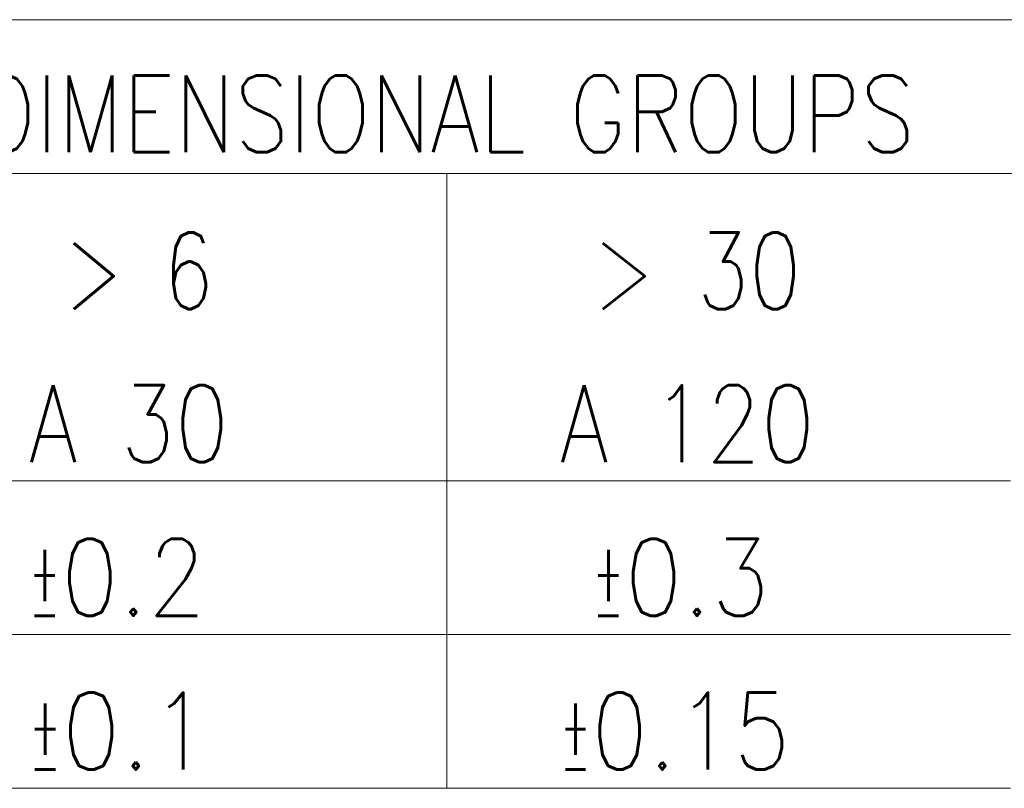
# Model space of a CAD drawing. Header units: millimetres. Extents: x 4 to 415, y 5 to 292.
# Tile 18 of 31: x 254 to 273, y 20 to 35. Entities that reach past the tile are written whole.
import ezdxf

# ---------------------------------------------------------------- set-up
doc = ezdxf.new("R2010")
doc.units = ezdxf.units.MM
doc.layers.add('256', color=7, linetype='Continuous')
doc.styles.add('blockfont', font='simplex.shx')

msp = doc.modelspace()

# ---------------------------------------------------------------- linework, layer by layer
at = {"layer": '256', "color": 4, "linetype": 'Continuous', "lineweight": 18}
for p, q in [((225, 35), (415, 35)), ((240, 32), (295, 32)), ((262, 32), (262, 20)), ((251, 26), (262, 26)), ((262, 26), (273, 26)), ((251, 23), (262, 23)), ((262, 23), (273, 23))]:
    msp.add_line(p, q, dxfattribs=at)
at = {"layer": '256', "color": 3, "linetype": 'Continuous', "lineweight": 18}
for p, q in [((251, 20), (262, 20)), ((262, 20), (273, 20))]:
    msp.add_line(p, q, dxfattribs=at)

# ---------------------------------------------------------------- texts
at = {"layer": '256', "color": 4, "linetype": 'Continuous', "lineweight": 13, "char_height": 1.5, "attachment_point": 7, "line_spacing_factor": 0.903614, "style": 'blockfont'}
for s, insert in [('\\W0.8260;DIMENSIONAL GROUPS', (252.867, 32.414)), ('\\W0.7568;> 6', (254.524, 29.35)), ('\\W0.7923;> 30', (264.842, 29.35)), ('\\W0.8203;A 30', (253.842, 26.367)), ('\\W0.8237;A 120', (264.204, 26.367)), ('\\W0.8810;\\W0.4405;%%p\\W0.8810;0.2', (253.842, 23.367)), ('\\W0.8810;\\W0.4405;%%p\\W0.8810;0.3', (264.842, 23.367)), ('\\W0.9011;\\W0.4506;%%p\\W0.9011;0.1', (253.842, 20.367)), ('\\W0.8644;\\W0.4322;%%p\\W0.8644;0.15', (264.204, 20.367))]:
    msp.add_mtext(s, dxfattribs=dict(at, insert=insert))

doc.saveas('drawing.dxf')
